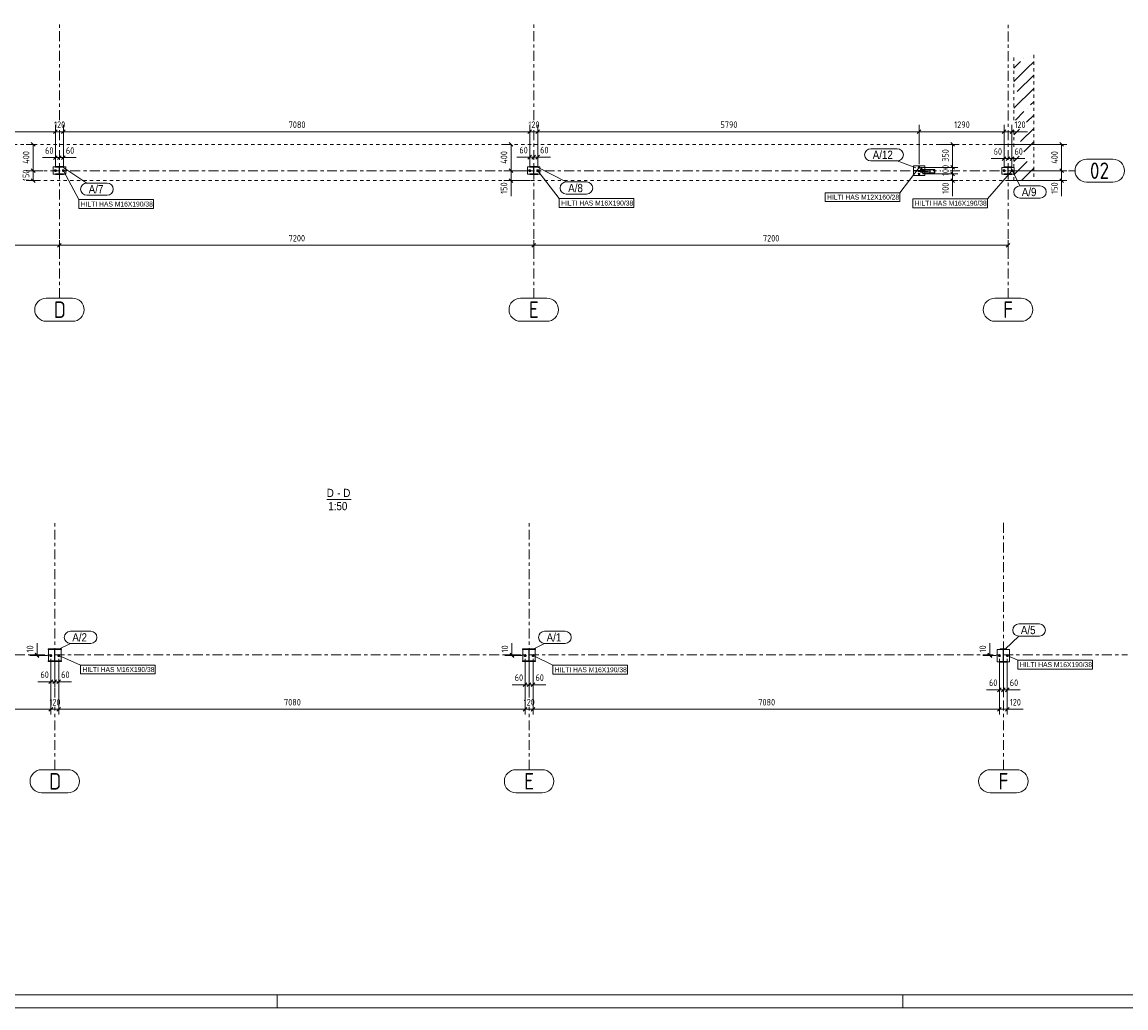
# Model space of a CAD drawing. Header units: millimetres. Extents: x -127 to 701, y 152 to 732.
# Tile 2 of 75: x 53 to 388, y 152 to 452. Entities that reach past the tile are written whole.
import ezdxf

# ---------------------------------------------------------------- set-up
doc = ezdxf.new("R2010")
doc.units = ezdxf.units.MM
for name, pattern in [('XKITLINE00', [0]), ('XKITLINE01', [4, 1, -1, 1, -1]), ('XKITLINE02', [4, 2, -2]), ('XKITLINE03', [6, 3, -1, 1, -1])]:
    doc.linetypes.add(name, pattern=pattern)
for name, color, linetype, lineweight in [('Bemassung', 1, 'Continuous', 0), ('Grid', 6, 'Continuous', 0), ('Schrauben', 7, 'Continuous', 0), ('Schraubenbezeichnung', 5, 'Continuous', 0), ('Teil', 7, 'Continuous', 0), ('Text', 5, 'Continuous', 0), ('Ueberschrift', 7, 'Continuous', 0), ('Zeichnungsrahmen', 3, 'Continuous', 0)]:
    doc.layers.add(name, color=color, linetype=linetype, lineweight=lineweight)
doc.styles.add('ARIAL', font='ARIAL.TTF')
doc.styles.add('ISOCPEUR', font='ISOCPEUR.TTF')

msp = doc.modelspace()

# ---------------------------------------------------------------- linework, layer by layer
at = {"layer": 'Bemassung', "linetype": 'XKITLINE00', "lineweight": 0}
for p, q in [((63.86, 418.97), (62.73, 417.84)), ((63.86, 418.97), (62.73, 417.84)), ((63.3, 407.59), (63.3, 420.56)), ((63.3, 407.59), (63.3, 419.16)), ((66.26, 418.97), (65.13, 417.84)), ((66.26, 418.97), (65.13, 417.84)), ((65.7, 407.59), (65.7, 420.56)), ((65.7, 407.59), (65.7, 419.16)), ((207.86, 418.97), (206.73, 417.84)), ((207.86, 418.97), (206.73, 417.84)), ((207.3, 407.59), (207.3, 420.56)), ((207.3, 407.59), (207.3, 419.16)), ((210.26, 418.97), (209.13, 417.84)), ((210.26, 418.97), (209.13, 417.84)), ((209.7, 407.59), (209.7, 420.56)), ((209.7, 407.59), (209.7, 419.16)), ((326.07, 418.97), (324.94, 417.84)), ((326.07, 418.97), (324.94, 417.84)), ((325.5, 408.59), (325.5, 420.56)), ((325.5, 408.59), (325.5, 420.56)), ((351.86, 418.97), (350.73, 417.84)), ((351.86, 418.97), (350.73, 417.84)), ((351.3, 407.59), (351.3, 420.56)), ((351.3, 407.59), (351.3, 420.56)), ((354.26, 418.97), (353.13, 417.84)), ((353.7, 407.59), (353.7, 420.56)), ((-52.51, 418.41), (63.3, 418.41)), ((63.3, 418.41), (65.7, 418.41)), ((65.7, 418.41), (207.3, 418.41)), ((207.3, 418.41), (209.7, 418.41)), ((209.7, 418.41), (325.5, 418.41)), ((325.5, 418.41), (351.3, 418.41)), ((351.3, 418.41), (353.7, 418.41)), ((353.7, 418.41), (358.46, 418.41)), ((353.7, 418.41), (358.46, 418.41)), ((57.68, 414.59), (54.37, 414.59)), ((55.96, 415.16), (57.09, 414.03)), ((56.52, 406.59), (56.52, 414.59)), ((63.3, 407.59), (63.3, 412.7)), ((64.5, 410.35), (64.5, 412.7)), ((64.5, 410.35), (64.5, 412.7)), ((65.7, 407.59), (65.7, 412.7)), ((201.31, 414.59), (199.46, 414.59)), ((201.05, 415.16), (202.18, 414.03)), ((201.61, 406.59), (201.61, 414.59)), ((207.3, 407.59), (207.3, 412.85)), ((208.5, 410.8), (208.5, 412.85)), ((208.5, 410.8), (208.5, 412.85)), ((209.7, 407.59), (209.7, 412.85)), ((330.73, 414.59), (337.25, 414.59)), ((335.09, 415.16), (336.22, 414.03)), ((335.65, 407.59), (335.65, 414.59)), ((348.26, 414.59), (370.36, 414.59)), ((351.3, 407.59), (351.3, 412.42)), ((352.5, 410.8), (352.5, 412.42)), ((352.5, 410.8), (352.5, 412.42)), ((353.7, 407.59), (353.7, 412.42)), ((368.2, 415.16), (369.33, 414.03)), ((368.76, 406.59), (368.76, 414.59)), ((63.3, 410.55), (59.39, 410.55)), ((63.3, 410.55), (59.39, 410.55)), ((63.86, 411.12), (62.73, 409.99)), ((63.3, 410.55), (64.5, 410.55)), ((65.06, 411.12), (63.93, 409.99)), ((65.06, 411.12), (63.93, 409.99)), ((64.5, 410.55), (65.7, 410.55)), ((66.26, 411.12), (65.13, 409.99)), ((65.7, 410.55), (69.6, 410.55)), ((65.7, 410.55), (69.6, 410.55)), ((207.3, 410.7), (203.39, 410.7)), ((207.3, 410.7), (203.39, 410.7)), ((207.86, 411.26), (206.73, 410.13)), ((207.3, 410.7), (208.5, 410.7)), ((209.06, 411.26), (207.93, 410.13)), ((209.06, 411.26), (207.93, 410.13)), ((208.5, 410.7), (209.7, 410.7)), ((210.26, 411.26), (209.13, 410.13)), ((209.7, 410.7), (213.6, 410.7)), ((209.7, 410.7), (213.6, 410.7)), ((351.3, 410.27), (347.39, 410.27)), ((351.3, 410.27), (347.39, 410.27)), ((351.86, 410.84), (350.73, 409.71)), ((351.3, 410.27), (352.5, 410.27)), ((353.06, 410.84), (351.93, 409.71)), ((353.06, 410.84), (351.93, 409.71)), ((352.5, 410.27), (353.7, 410.27)), ((354.26, 410.84), (353.13, 409.71)), ((353.7, 410.27), (357.6, 410.27)), ((353.7, 410.27), (357.6, 410.27)), ((59.43, 406.59), (54.37, 406.59)), ((59.43, 406.59), (55.77, 406.59)), ((55.96, 407.16), (57.09, 406.02)), ((55.96, 407.16), (57.09, 406.02)), ((56.52, 403.59), (56.52, 406.59)), ((206.3, 406.59), (199.46, 406.59)), ((206.3, 406.59), (199.46, 406.59)), ((201.05, 407.16), (202.18, 406.02)), ((201.05, 407.16), (202.18, 406.02)), ((201.61, 403.59), (201.61, 406.59)), ((326.5, 407.59), (337.25, 407.59)), ((326.5, 407.59), (332.1, 407.59)), ((326.5, 405.59), (332.1, 405.59)), ((326.5, 405.59), (337.25, 405.59)), ((334.9, 407.59), (337.25, 407.59)), ((334.9, 405.59), (337.25, 405.59)), ((335.09, 408.16), (336.22, 407.02)), ((335.09, 408.16), (336.22, 407.02)), ((335.09, 406.16), (336.22, 405.02)), ((335.09, 406.16), (336.22, 405.02)), ((335.65, 405.59), (335.65, 407.59)), ((335.65, 403.59), (335.65, 405.59)), ((352.3, 406.59), (370.36, 406.59)), ((352.3, 406.59), (370.36, 406.59)), ((368.2, 407.16), (369.33, 406.03)), ((368.2, 407.16), (369.33, 406.03)), ((368.76, 403.59), (368.76, 406.59)), ((57.68, 403.59), (54.37, 403.59)), ((55.96, 404.16), (57.09, 403.03)), ((207.5, 403.59), (199.46, 403.59)), ((201.05, 404.16), (202.18, 403.03)), ((201.61, 403.59), (201.61, 398.83)), ((201.61, 403.59), (201.61, 398.83)), ((325.45, 403.59), (337.25, 403.59)), ((335.09, 404.16), (336.22, 403.03)), ((335.65, 403.59), (335.65, 398.83)), ((335.65, 403.59), (335.65, 398.83)), ((352.09, 403.59), (370.36, 403.59)), ((368.2, 404.16), (369.33, 403.03)), ((368.76, 403.59), (368.76, 398.83)), ((368.76, 403.59), (368.76, 398.83)), ((64.5, 385.46), (64.5, 382.33)), ((64.5, 385.46), (64.5, 382.33)), ((208.5, 385.46), (208.5, 382.33)), ((208.5, 385.46), (208.5, 382.33)), ((352.5, 385.46), (352.5, 382.33)), ((-79.5, 383.93), (64.5, 383.93)), ((65.06, 384.5), (63.93, 383.37)), ((65.06, 384.5), (63.93, 383.37)), ((64.5, 383.93), (208.5, 383.93)), ((209.06, 384.5), (207.93, 383.37)), ((209.06, 384.5), (207.93, 383.37)), ((208.5, 383.93), (352.5, 383.93)), ((353.06, 384.5), (351.93, 383.37)), ((57.71, 259.54), (57.71, 263.1)), ((57.71, 259.54), (57.71, 263.1)), ((201.89, 259.54), (201.89, 263.1)), ((201.89, 259.54), (201.89, 263.1)), ((346.98, 259.54), (346.98, 263.1)), ((346.98, 259.54), (346.98, 263.1)), ((59.71, 259.54), (55.56, 259.54)), ((60.88, 259.34), (55.56, 259.34)), ((57.15, 260.11), (58.28, 258.98)), ((57.15, 259.91), (58.28, 258.78)), ((57.71, 259.34), (57.71, 259.54)), ((61.88, 258.34), (61.88, 246.57)), ((61.88, 258.34), (61.88, 241.42)), ((61.88, 258.34), (61.88, 249.77)), ((63.08, 261.24), (63.08, 249.77)), ((63.08, 261.24), (63.08, 249.77)), ((64.28, 258.34), (64.28, 249.77)), ((64.29, 258.39), (64.29, 241.42)), ((64.29, 258.39), (64.29, 246.57)), ((204.72, 259.54), (199.74, 259.54)), ((204.88, 259.34), (199.74, 259.34)), ((201.32, 260.11), (202.45, 258.98)), ((201.32, 259.91), (202.45, 258.78)), ((201.89, 259.34), (201.89, 259.54)), ((205.88, 258.34), (205.88, 246.57)), ((205.88, 258.34), (205.88, 241.42)), ((205.88, 258.34), (205.88, 248.89)), ((207.08, 261.18), (207.08, 248.89)), ((207.08, 261.18), (207.08, 248.89)), ((208.28, 258.34), (208.28, 241.42)), ((208.28, 258.34), (208.28, 246.57)), ((208.28, 258.34), (208.28, 248.89)), ((347.77, 259.54), (344.83, 259.54)), ((348.88, 259.34), (344.83, 259.34)), ((346.41, 260.11), (347.54, 258.98)), ((346.41, 259.91), (347.54, 258.78)), ((346.98, 259.34), (346.98, 259.54)), ((349.88, 258.34), (349.88, 241.42)), ((349.88, 258.34), (349.88, 241.42)), ((349.88, 258.34), (349.88, 247.33)), ((351.08, 260.84), (351.08, 247.33)), ((351.08, 260.84), (351.08, 247.33)), ((352.28, 258.34), (352.28, 247.33)), ((352.28, 258.34), (352.28, 241.42)), ((61.88, 251.37), (57.98, 251.37)), ((61.88, 251.37), (57.98, 251.37)), ((62.45, 251.94), (61.32, 250.81)), ((61.88, 251.37), (63.08, 251.37)), ((63.65, 251.94), (62.52, 250.81)), ((63.65, 251.94), (62.52, 250.81)), ((63.08, 251.37), (64.28, 251.37)), ((64.85, 251.94), (63.72, 250.81)), ((64.28, 251.37), (68.19, 251.37)), ((64.28, 251.37), (68.19, 251.37)), ((205.88, 250.49), (201.98, 250.49)), ((205.88, 250.49), (201.98, 250.49)), ((206.45, 251.06), (205.32, 249.93)), ((205.88, 250.49), (207.08, 250.49)), ((207.65, 251.06), (206.52, 249.93)), ((207.65, 251.06), (206.52, 249.93)), ((207.08, 250.49), (208.28, 250.49)), ((208.85, 251.06), (207.72, 249.93)), ((208.28, 250.49), (212.19, 250.49)), ((208.28, 250.49), (212.19, 250.49)), ((349.88, 248.93), (345.98, 248.93)), ((349.88, 248.93), (345.98, 248.93)), ((350.45, 249.5), (349.32, 248.37)), ((349.88, 248.93), (351.08, 248.93)), ((351.65, 249.5), (350.52, 248.37)), ((351.65, 249.5), (350.52, 248.37)), ((351.08, 248.93), (352.28, 248.93)), ((352.85, 249.5), (351.72, 248.37)), ((352.28, 248.93), (356.19, 248.93)), ((352.28, 248.93), (356.19, 248.93)), ((-79.72, 243.02), (61.88, 243.02)), ((62.45, 243.59), (61.32, 242.46)), ((62.45, 243.59), (61.32, 242.46)), ((61.88, 243.77), (61.88, 241.42)), ((61.88, 243.02), (64.29, 243.02)), ((64.86, 243.59), (63.72, 242.46)), ((64.86, 243.59), (63.72, 242.46)), ((64.29, 243.77), (64.29, 241.42)), ((64.29, 243.02), (205.88, 243.02)), ((206.45, 243.59), (205.32, 242.46)), ((206.45, 243.59), (205.32, 242.46)), ((205.88, 243.77), (205.88, 241.42)), ((205.88, 243.02), (208.28, 243.02)), ((208.85, 243.59), (207.72, 242.46)), ((208.85, 243.59), (207.72, 242.46)), ((208.28, 243.77), (208.28, 241.42)), ((208.28, 243.02), (349.88, 243.02)), ((350.45, 243.59), (349.32, 242.46)), ((350.45, 243.59), (349.32, 242.46)), ((349.88, 243.02), (352.28, 243.02)), ((352.85, 243.59), (351.72, 242.46)), ((352.28, 243.02), (357.05, 243.02)), ((352.28, 243.02), (357.05, 243.02))]:
    msp.add_line(p, q, dxfattribs=at)
at = {"layer": 'Bemassung'}
for p in [(63.3, 418.41), (63.3, 418.41), (65.7, 418.41), (65.7, 418.41), (207.3, 418.41), (207.3, 418.41), (209.7, 418.41), (209.7, 418.41), (325.5, 418.41), (325.5, 418.41), (351.3, 418.41), (351.3, 418.41), (353.7, 418.41), (56.52, 414.59), (201.61, 414.59), (335.65, 414.59), (368.76, 414.59), (63.3, 410.55), (64.5, 410.55), (64.5, 410.55), (65.7, 410.55), (207.3, 410.7), (208.5, 410.7), (208.5, 410.7), (209.7, 410.7), (351.3, 410.27), (352.5, 410.27), (352.5, 410.27), (353.7, 410.27), (56.52, 406.59), (56.52, 406.59), (201.61, 406.59), (201.61, 406.59), (335.65, 407.59), (335.65, 407.59), (335.65, 405.59), (335.65, 405.59), (368.76, 406.59), (368.76, 406.59), (56.52, 403.59), (201.61, 403.59), (335.65, 403.59), (368.76, 403.59), (64.5, 383.93), (64.5, 383.93), (208.5, 383.93), (208.5, 383.93), (352.5, 383.93), (57.71, 259.54), (57.71, 259.34), (201.89, 259.54), (201.89, 259.34), (346.98, 259.54), (346.98, 259.34), (61.88, 251.37), (63.08, 251.37), (63.08, 251.37), (64.28, 251.37), (205.88, 250.49), (207.08, 250.49), (207.08, 250.49), (208.28, 250.49), (349.88, 248.93), (351.08, 248.93), (351.08, 248.93), (352.28, 248.93), (61.88, 243.02), (61.88, 243.02), (64.29, 243.02), (64.29, 243.02), (205.88, 243.02), (205.88, 243.02), (208.28, 243.02), (208.28, 243.02), (349.88, 243.02), (349.88, 243.02), (352.28, 243.02)]:
    msp.add_point(p, dxfattribs=at)
at = {"layer": 'Grid', "linetype": 'XKITLINE03', "lineweight": 0}
for p, q in [((64.5, 421.96), (64.5, 451.73)), ((208.5, 421.96), (208.5, 451.73)), ((352.5, 367.87), (352.5, 451.73)), ((64.5, 367.87), (64.5, 419.16)), ((208.5, 367.87), (208.5, 419.16)), ((55.77, 406.59), (332.1, 406.59)), ((334.9, 406.59), (372.86, 406.59)), ((63.08, 246.57), (63.08, 300.48)), ((207.08, 246.57), (207.08, 300.48)), ((351.08, 224.66), (351.08, 300.48)), ((-104.98, 259.54), (388.73, 259.54)), ((63.08, 224.66), (63.08, 243.77)), ((207.08, 224.66), (207.08, 243.77))]:
    msp.add_line(p, q, dxfattribs=at)
at = {"layer": 'Grid', "linetype": 'XKITLINE00', "lineweight": 0}
for p, q in [((376.36, 410.09), (384.36, 410.09)), ((376.36, 403.09), (384.36, 403.09)), ((60.5, 367.87), (68.5, 367.87)), ((204.5, 367.87), (212.5, 367.87)), ((348.5, 367.87), (356.5, 367.87)), ((60.5, 360.87), (68.5, 360.87)), ((204.5, 360.87), (212.5, 360.87)), ((348.5, 360.87), (356.5, 360.87)), ((59.08, 224.66), (67.08, 224.66)), ((203.08, 224.66), (211.08, 224.66)), ((347.08, 224.66), (355.08, 224.66)), ((59.08, 217.66), (67.08, 217.66)), ((203.08, 217.66), (211.08, 217.66)), ((347.08, 217.66), (355.08, 217.66))]:
    msp.add_line(p, q, dxfattribs=at)
for centre, start, end in [((376.36, 406.59), 90, 270), ((384.36, 406.59), 270, 90), ((60.5, 364.37), 90, 270), ((68.5, 364.37), 270, 90), ((204.5, 364.37), 90, 270), ((212.5, 364.37), 270, 90), ((348.5, 364.37), 90, 270), ((356.5, 364.37), 270, 90), ((59.08, 221.16), 90, 270), ((67.08, 221.16), 270, 90), ((203.08, 221.16), 90, 270), ((211.08, 221.16), 270, 90), ((347.08, 221.16), 90, 270), ((355.08, 221.16), 270, 90)]:
    msp.add_arc(centre, 3.5, start, end, dxfattribs=at)
at = {"layer": 'Schrauben', "linetype": 'XKITLINE00', "lineweight": 0}
for p, q in [((63.16, 406.83), (63.02, 406.59)), ((63.02, 406.59), (63.16, 406.35)), ((63.44, 406.83), (63.16, 406.83)), ((63.16, 406.35), (63.44, 406.35)), ((63.58, 406.59), (63.44, 406.83)), ((63.44, 406.35), (63.58, 406.59)), ((65.56, 406.83), (65.42, 406.59)), ((65.42, 406.59), (65.56, 406.35)), ((65.84, 406.83), (65.56, 406.83)), ((65.56, 406.35), (65.84, 406.35)), ((65.98, 406.59), (65.84, 406.83)), ((65.84, 406.35), (65.98, 406.59)), ((207.02, 406.59), (207.16, 406.83)), ((207.16, 406.35), (207.02, 406.59)), ((207.16, 406.83), (207.44, 406.83)), ((207.16, 406.83), (207.44, 406.83)), ((207.44, 406.35), (207.16, 406.35)), ((207.16, 406.35), (207.44, 406.35)), ((207.44, 406.83), (207.58, 406.59)), ((207.58, 406.59), (207.44, 406.35)), ((209.42, 406.59), (209.56, 406.83)), ((209.56, 406.35), (209.42, 406.59)), ((209.56, 406.83), (209.84, 406.83)), ((209.56, 406.83), (209.84, 406.83)), ((209.84, 406.35), (209.56, 406.35)), ((209.56, 406.35), (209.84, 406.35)), ((209.84, 406.83), (209.98, 406.59)), ((209.98, 406.59), (209.84, 406.35)), ((325.5, 407.81), (325.31, 407.7)), ((325.31, 407.7), (325.31, 407.48)), ((325.31, 407.48), (325.5, 407.37)), ((325.5, 405.81), (325.31, 405.7)), ((325.31, 405.7), (325.31, 405.48)), ((325.69, 407.7), (325.5, 407.81)), ((325.5, 407.37), (325.69, 407.48)), ((325.69, 405.7), (325.5, 405.81)), ((325.69, 407.48), (325.69, 407.7)), ((325.69, 405.48), (325.69, 405.7)), ((326.51, 406.79), (325.92, 406.79)), ((325.92, 406.79), (325.92, 406.67)), ((326.51, 406.73), (325.92, 406.73)), ((326.49, 407.07), (325.94, 407.07)), ((325.94, 406.79), (325.94, 407.07)), ((325.94, 406.15), (325.94, 406.35)), ((326.49, 406.15), (325.94, 406.15)), ((326.03, 406.79), (326.03, 407.07)), ((326.03, 406.15), (326.03, 406.35)), ((326.37, 407.55), (326.06, 407.55)), ((326.06, 407.07), (326.06, 407.55)), ((326.3, 406.79), (326.3, 407.07)), ((326.3, 406.15), (326.3, 406.35)), ((326.37, 407.07), (326.37, 407.55)), ((326.49, 406.79), (326.49, 407.07)), ((326.49, 406.15), (326.49, 406.35)), ((326.51, 406.79), (326.51, 406.67)), ((351.16, 406.83), (351.02, 406.59)), ((351.02, 406.59), (351.16, 406.35)), ((351.44, 406.83), (351.16, 406.83)), ((351.16, 406.35), (351.44, 406.35)), ((351.58, 406.59), (351.44, 406.83)), ((351.44, 406.35), (351.58, 406.59)), ((353.56, 406.83), (353.42, 406.59)), ((353.42, 406.59), (353.56, 406.35)), ((353.84, 406.83), (353.56, 406.83)), ((353.56, 406.35), (353.84, 406.35)), ((353.98, 406.59), (353.84, 406.83)), ((353.84, 406.35), (353.98, 406.59)), ((325.31, 405.48), (325.5, 405.37)), ((325.5, 405.37), (325.69, 405.48)), ((61.75, 259.58), (61.61, 259.34)), ((61.61, 259.34), (61.75, 259.1)), ((62.02, 259.58), (61.75, 259.58)), ((61.75, 259.1), (62.02, 259.1)), ((62.16, 259.34), (62.02, 259.58)), ((62.02, 259.1), (62.16, 259.34)), ((64.15, 259.58), (64.01, 259.34)), ((64.01, 259.34), (64.15, 259.1)), ((64.42, 259.58), (64.15, 259.58)), ((64.15, 259.1), (64.42, 259.1)), ((64.56, 259.34), (64.42, 259.58)), ((64.42, 259.1), (64.56, 259.34)), ((205.61, 259.34), (205.75, 259.58)), ((205.75, 259.1), (205.61, 259.34)), ((205.75, 259.58), (206.02, 259.58)), ((206.02, 259.1), (205.75, 259.1)), ((206.02, 259.58), (206.16, 259.34)), ((206.16, 259.34), (206.02, 259.1)), ((208.01, 259.34), (208.15, 259.58)), ((208.15, 259.1), (208.01, 259.34)), ((208.15, 259.58), (208.42, 259.58)), ((208.42, 259.1), (208.15, 259.1)), ((208.42, 259.58), (208.56, 259.34)), ((208.56, 259.34), (208.42, 259.1)), ((349.75, 259.58), (349.61, 259.34)), ((349.61, 259.34), (349.75, 259.1)), ((350.02, 259.58), (349.75, 259.58)), ((349.75, 259.1), (350.02, 259.1)), ((350.16, 259.34), (350.02, 259.58)), ((350.02, 259.1), (350.16, 259.34)), ((352.15, 259.58), (352.01, 259.34)), ((352.01, 259.34), (352.15, 259.1)), ((352.42, 259.58), (352.15, 259.58)), ((352.15, 259.1), (352.42, 259.1)), ((352.56, 259.34), (352.42, 259.58)), ((352.42, 259.1), (352.56, 259.34))]:
    msp.add_line(p, q, dxfattribs=at)
at = {"layer": 'Schrauben', "linetype": 'XKITLINE02', "lineweight": 0}
for p, q in [((207.1, 406.59), (207.2, 406.76)), ((207.2, 406.42), (207.1, 406.59)), ((207.2, 406.76), (207.4, 406.76)), ((207.2, 406.76), (207.4, 406.76)), ((207.4, 406.42), (207.2, 406.42)), ((207.2, 406.42), (207.4, 406.42)), ((207.4, 406.76), (207.49, 406.59)), ((207.49, 406.59), (207.4, 406.42)), ((209.5, 406.59), (209.6, 406.76)), ((209.6, 406.42), (209.5, 406.59)), ((209.6, 406.76), (209.8, 406.76)), ((209.8, 406.76), (209.6, 406.76)), ((209.8, 406.42), (209.6, 406.42)), ((209.6, 406.42), (209.8, 406.42)), ((209.8, 406.76), (209.89, 406.59)), ((209.89, 406.59), (209.8, 406.42)), ((326.51, 406.67), (325.92, 406.67)), ((326.49, 406.35), (325.94, 406.35)), ((326.04, 406.35), (326.04, 406.67)), ((326.39, 406.51), (326.04, 406.51)), ((326.06, 406.67), (326.06, 406.35)), ((326.37, 406.35), (326.37, 406.67)), ((326.37, 406.51), (326.39, 406.51)), ((326.39, 406.51), (326.38, 406.51)), ((326.39, 406.67), (326.39, 406.35)), ((326.39, 406.51), (326.39, 406.51)), ((205.69, 259.34), (205.79, 259.51)), ((205.79, 259.17), (205.69, 259.34)), ((205.79, 259.51), (205.98, 259.51)), ((205.98, 259.17), (205.79, 259.17)), ((205.98, 259.51), (206.08, 259.34)), ((206.08, 259.34), (205.98, 259.17)), ((208.09, 259.34), (208.19, 259.51)), ((208.19, 259.17), (208.09, 259.34)), ((208.19, 259.51), (208.38, 259.51)), ((208.38, 259.17), (208.19, 259.17)), ((208.38, 259.51), (208.48, 259.34)), ((208.48, 259.34), (208.38, 259.17))]:
    msp.add_line(p, q, dxfattribs=at)
at = {"layer": 'Schrauben', "linetype": 'XKITLINE00', "lineweight": 0}
for centre, radius, start, end in [((63.3, 406.59), 0.3, 30, 210), ((63.3, 406.59), 0.3, 210, 30), ((63.3, 406.59), 0.16, 30, 210), ((63.3, 406.59), 0.16, 210, 30), ((65.7, 406.59), 0.3, 30, 210), ((65.7, 406.59), 0.3, 210, 30), ((65.7, 406.59), 0.16, 30, 210), ((65.7, 406.59), 0.16, 210, 30), ((207.3, 406.59), 0.3, 30, 210), ((207.3, 406.59), 0.3, 0, 180), ((207.3, 406.59), 0.3, 180, 0), ((207.3, 406.59), 0.3, 210, 30), ((207.3, 406.59), 0.19, 90, 270), ((207.3, 406.59), 0.19, 90, 270), ((207.3, 406.59), 0.16, 30, 210), ((207.3, 406.59), 0.16, 210, 30), ((207.3, 406.59), 0.19, 270, 90), ((207.3, 406.59), 0.19, 270, 90), ((209.7, 406.59), 0.3, 30, 210), ((209.7, 406.59), 0.3, 0, 180), ((209.7, 406.59), 0.3, 180, 0), ((209.7, 406.59), 0.3, 210, 30), ((209.7, 406.59), 0.19, 90, 270), ((209.7, 406.59), 0.19, 90, 270), ((209.7, 406.59), 0.16, 30, 210), ((209.7, 406.59), 0.16, 210, 30), ((209.7, 406.59), 0.19, 270, 90), ((209.7, 406.59), 0.19, 270, 90), ((325.5, 407.59), 0.24, 120, 300), ((325.5, 405.59), 0.24, 120, 300), ((325.5, 407.59), 0.24, 300, 120), ((325.5, 407.59), 0.12, 120, 300), ((325.5, 405.59), 0.24, 300, 120), ((325.5, 405.59), 0.12, 120, 300), ((325.5, 407.59), 0.12, 300, 120), ((325.5, 405.59), 0.12, 300, 120), ((351.3, 406.59), 0.3, 30, 210), ((351.3, 406.59), 0.3, 210, 30), ((351.3, 406.59), 0.16, 30, 210), ((351.3, 406.59), 0.16, 210, 30), ((353.7, 406.59), 0.3, 30, 210), ((353.7, 406.59), 0.3, 210, 30), ((353.7, 406.59), 0.16, 30, 210), ((353.7, 406.59), 0.16, 210, 30), ((61.88, 259.34), 0.3, 30, 210), ((61.88, 259.34), 0.3, 210, 30), ((61.88, 259.34), 0.16, 30, 210), ((61.88, 259.34), 0.16, 210, 30), ((64.28, 259.34), 0.3, 30, 210), ((64.28, 259.34), 0.3, 210, 30), ((64.28, 259.34), 0.16, 30, 210), ((64.28, 259.34), 0.16, 210, 30), ((205.88, 259.34), 0.3, 30, 210), ((205.88, 259.34), 0.3, 0, 180), ((205.88, 259.34), 0.3, 180, 0), ((205.88, 259.34), 0.3, 210, 30), ((205.88, 259.34), 0.19, 90, 270), ((205.88, 259.34), 0.19, 90, 270), ((205.88, 259.34), 0.16, 30, 210), ((205.88, 259.34), 0.16, 210, 30), ((205.88, 259.34), 0.19, 270, 90), ((205.88, 259.34), 0.19, 270, 90), ((208.28, 259.34), 0.3, 30, 210), ((208.28, 259.34), 0.3, 0, 180), ((208.28, 259.34), 0.3, 180, 0), ((208.28, 259.34), 0.3, 210, 30), ((208.28, 259.34), 0.19, 90, 270), ((208.28, 259.34), 0.19, 90, 270), ((208.28, 259.34), 0.16, 30, 210), ((208.28, 259.34), 0.16, 210, 30), ((208.28, 259.34), 0.19, 270, 90), ((208.28, 259.34), 0.19, 270, 90), ((349.88, 259.34), 0.3, 30, 210), ((349.88, 259.34), 0.3, 210, 30), ((349.88, 259.34), 0.16, 30, 210), ((349.88, 259.34), 0.16, 210, 30), ((352.28, 259.34), 0.3, 30, 210), ((352.28, 259.34), 0.3, 210, 30), ((352.28, 259.34), 0.16, 30, 210), ((352.28, 259.34), 0.16, 210, 30)]:
    msp.add_arc(centre, radius, start, end, dxfattribs=at)
at = {"layer": 'Schraubenbezeichnung', "linetype": 'XKITLINE00', "lineweight": 0}
for p, q in [((65.7, 406.59), (70.4, 397.81)), ((209.7, 406.59), (216.23, 398.11)), ((325.5, 407.59), (319.64, 399.9)), ((353.7, 406.59), (346.23, 398.06)), ((296.98, 399.9), (319.64, 399.9)), ((296.98, 397.2), (296.98, 399.9)), ((319.64, 397.2), (319.64, 399.9)), ((70.4, 397.81), (93.06, 397.81)), ((70.4, 395.11), (70.4, 397.81)), ((93.06, 395.11), (93.06, 397.81)), ((216.23, 398.11), (238.89, 398.11)), ((216.23, 395.41), (216.23, 398.11)), ((238.89, 395.41), (238.89, 398.11)), ((296.98, 397.2), (319.64, 397.2)), ((323.57, 398.06), (346.23, 398.06)), ((323.57, 395.36), (323.57, 398.06)), ((346.23, 395.36), (346.23, 398.06)), ((70.4, 395.11), (93.06, 395.11)), ((216.23, 395.41), (238.89, 395.41)), ((323.57, 395.36), (346.23, 395.36)), ((64.28, 259.34), (70.88, 256.45)), ((208.28, 259.34), (214.29, 256.39)), ((352.28, 259.34), (355.52, 257.94)), ((70.88, 256.45), (93.54, 256.45)), ((70.88, 253.75), (70.88, 256.45)), ((93.54, 253.75), (93.54, 256.45)), ((214.29, 256.39), (236.95, 256.39)), ((214.29, 253.69), (214.29, 256.39)), ((236.95, 253.69), (236.95, 256.39)), ((355.52, 257.94), (378.18, 257.94)), ((355.52, 255.24), (355.52, 257.94)), ((355.52, 255.24), (378.18, 255.24)), ((378.18, 255.24), (378.18, 257.94)), ((70.88, 253.75), (93.54, 253.75)), ((214.29, 253.69), (236.95, 253.69))]:
    msp.add_line(p, q, dxfattribs=at)
at = {"layer": 'Teil', "linetype": 'XKITLINE01', "lineweight": 0}
for p, q in [((354.3, 421.96), (354.3, 441.73)), ((360.3, 441.73), (360.3, 403.59)), ((354.3, 413.82), (354.3, 419.16)), ((-81.3, 414.59), (354.3, 414.59)), ((354.3, 403.59), (354.3, 411.02)), ((55.77, 403.59), (354.3, 403.59)), ((360.3, 403.59), (354.3, 403.59))]:
    msp.add_line(p, q, dxfattribs=at)
at = {"layer": 'Teil', "linetype": 'XKITLINE00', "lineweight": 0}
for p, q in [((354.3, 437.68), (356.32, 439.71)), ((357.33, 440.72), (357.33, 440.72)), ((358.34, 437.68), (360.3, 439.64)), ((354.3, 433.64), (358.34, 437.68)), ((355.31, 430.61), (360.3, 435.6)), ((354.3, 425.56), (360.3, 431.56)), ((359.35, 426.57), (360.3, 427.52)), ((354.73, 421.96), (357.33, 424.55)), ((358.11, 421.29), (360.3, 423.48)), ((358.34, 425.56), (358.34, 425.56)), ((354.3, 417.48), (355.98, 419.16)), ((356.32, 415.46), (360.3, 419.44)), ((355.31, 414.45), (355.31, 414.45)), ((357.25, 412.35), (360.3, 415.4)), ((354.3, 409.4), (355.93, 411.02)), ((354.3, 405.36), (358.34, 409.4)), ((359.35, 410.41), (359.35, 410.41)), ((62.6, 405.57), (62.6, 407.73)), ((62.6, 407.73), (63.3, 407.73)), ((62.6, 405.57), (63.3, 405.57)), ((63.52, 407.63), (63.3, 407.85)), ((63.3, 407.63), (63.3, 407.85)), ((63.3, 407.85), (65.7, 407.85)), ((64.43, 407.63), (63.3, 407.63)), ((63.3, 405.45), (63.3, 405.67)), ((63.3, 405.67), (64.43, 405.67)), ((63.54, 405.45), (63.32, 405.67)), ((64.6, 407.63), (64.38, 407.85)), ((64.43, 405.67), (64.43, 407.63)), ((64.56, 406.59), (64.43, 406.72)), ((65.7, 407.63), (64.56, 407.63)), ((64.56, 407.63), (64.56, 405.67)), ((64.56, 405.67), (65.7, 405.67)), ((65.7, 405.45), (65.48, 405.67)), ((65.7, 407.85), (65.7, 407.63)), ((65.7, 407.73), (66.4, 407.73)), ((65.7, 405.67), (65.7, 405.45)), ((65.7, 405.57), (66.4, 405.57)), ((66.4, 405.57), (66.4, 407.73)), ((206.6, 405.57), (206.6, 407.73)), ((206.6, 407.73), (207.3, 407.73)), ((206.6, 405.57), (207.3, 405.57)), ((207.52, 407.63), (207.3, 407.85)), ((207.3, 407.63), (207.3, 407.85)), ((207.3, 407.85), (209.7, 407.85)), ((208.43, 407.63), (207.3, 407.63)), ((207.3, 405.45), (207.3, 405.67)), ((207.3, 405.67), (208.43, 405.67)), ((207.54, 405.45), (207.32, 405.67)), ((208.6, 407.63), (208.38, 407.85)), ((208.43, 405.67), (208.43, 407.63)), ((208.56, 406.59), (208.43, 406.72)), ((209.7, 407.63), (208.56, 407.63)), ((208.56, 407.63), (208.56, 405.67)), ((208.56, 405.67), (209.7, 405.67)), ((209.7, 405.45), (209.48, 405.67)), ((209.7, 407.85), (209.7, 407.63)), ((209.7, 407.73), (210.4, 407.73)), ((209.7, 405.67), (209.7, 405.45)), ((209.7, 405.57), (210.4, 405.57)), ((210.4, 405.57), (210.4, 407.73)), ((323.8, 408.09), (327.2, 408.09)), ((323.8, 405.09), (323.8, 408.09)), ((323.88, 406.51), (323.88, 406.67)), ((326.26, 406.67), (323.88, 406.67)), ((323.88, 406.51), (326.26, 406.51)), ((325.23, 406.35), (325.23, 406.51)), ((327.34, 406.51), (325.23, 406.51)), ((325.23, 406.35), (327.34, 406.35)), ((326.26, 406.51), (326.26, 406.67)), ((326.58, 406.67), (326.26, 406.67)), ((326.59, 406.87), (326.58, 406.87)), ((326.58, 406.87), (326.58, 406.51)), ((326.58, 405.99), (326.58, 406.35)), ((326.59, 405.99), (326.58, 405.99)), ((326.59, 406.51), (326.59, 406.93)), ((326.59, 406.93), (330.23, 406.93)), ((326.59, 405.93), (326.59, 406.35)), ((330.23, 405.93), (326.59, 405.93)), ((327.2, 408.09), (327.2, 406.93)), ((327.2, 405.93), (327.2, 405.09)), ((327.34, 406.35), (327.34, 406.51)), ((327.47, 406.51), (327.34, 406.51)), ((327.47, 406.35), (327.34, 406.35)), ((327.47, 406.35), (327.47, 406.51)), ((328.84, 406.84), (328.75, 406.93)), ((328.75, 405.93), (328.75, 406.93)), ((328.85, 405.93), (328.75, 406.03)), ((330.14, 406.87), (328.84, 406.87)), ((328.84, 406.87), (328.84, 405.99)), ((328.84, 405.99), (330.14, 405.99)), ((329.26, 406.87), (329.2, 406.93)), ((329.75, 405.93), (329.69, 405.99)), ((330.23, 406.8), (330.1, 406.93)), ((330.14, 405.99), (330.14, 406.87)), ((330.2, 405.93), (330.14, 405.99)), ((330.23, 406.93), (330.23, 405.93)), ((350.6, 405.57), (350.6, 407.61)), ((351.3, 407.61), (350.6, 407.61)), ((351.3, 405.57), (350.6, 405.57)), ((351.46, 407.57), (351.3, 407.73)), ((351.3, 407.57), (351.3, 407.73)), ((351.3, 407.73), (353.7, 407.73)), ((352.45, 407.57), (351.3, 407.57)), ((351.3, 405.45), (351.3, 405.61)), ((351.3, 405.61), (352.45, 405.61)), ((351.53, 405.45), (351.37, 405.61)), ((352.55, 407.5), (352.32, 407.73)), ((352.45, 405.61), (352.45, 407.57)), ((352.55, 406.48), (352.45, 406.58)), ((353.7, 407.57), (352.55, 407.57)), ((352.55, 407.57), (352.55, 405.61)), ((352.55, 405.61), (353.7, 405.61)), ((353.58, 405.45), (353.42, 405.61)), ((353.7, 407.73), (353.7, 407.57)), ((354.3, 407.61), (353.7, 407.61)), ((353.7, 405.61), (353.7, 405.45)), ((354.3, 405.57), (353.7, 405.57)), ((356.57, 403.59), (360.3, 407.31)), ((65.7, 405.45), (63.3, 405.45)), ((209.7, 405.45), (207.3, 405.45)), ((327.2, 405.09), (323.8, 405.09)), ((353.7, 405.45), (351.3, 405.45)), ((61.28, 261.14), (61.08, 261.34)), ((61.08, 261.14), (61.08, 261.34)), ((61.08, 261.34), (65.08, 261.34)), ((63.02, 261.14), (61.08, 261.14)), ((61.18, 261.14), (61.18, 257.74)), ((62.99, 261.14), (62.79, 261.34)), ((63.02, 257.74), (63.02, 261.14)), ((63.15, 260.98), (63.02, 261.11)), ((63.15, 259.28), (63.02, 259.41)), ((65.08, 261.14), (63.15, 261.14)), ((63.15, 261.14), (63.15, 257.74)), ((64.98, 261.14), (64.98, 257.74)), ((65.08, 261.34), (65.08, 261.14)), ((205.28, 261.14), (205.08, 261.34)), ((205.08, 261.14), (205.08, 261.34)), ((205.08, 261.34), (209.08, 261.34)), ((207.02, 261.14), (205.08, 261.14)), ((205.18, 261.14), (205.18, 257.74)), ((206.99, 261.14), (206.79, 261.34)), ((207.02, 257.74), (207.02, 261.14)), ((207.15, 260.98), (207.02, 261.11)), ((207.15, 259.28), (207.02, 259.41)), ((209.08, 261.14), (207.15, 261.14)), ((207.15, 261.14), (207.15, 257.74)), ((208.98, 261.14), (208.98, 257.74)), ((209.08, 261.34), (209.08, 261.14)), ((350.08, 261.22), (349.18, 261.22)), ((349.18, 261.22), (349.18, 257.46)), ((350.08, 261.17), (350.08, 261.34)), ((350.08, 261.34), (352.08, 261.34)), ((351.03, 261.17), (350.08, 261.17)), ((351.03, 257.51), (351.03, 261.17)), ((351.14, 260.6), (351.03, 260.49)), ((351.14, 259.7), (351.03, 259.59)), ((352.08, 261.17), (351.14, 261.17)), ((351.14, 261.17), (351.14, 257.51)), ((351.88, 261.34), (351.71, 261.17)), ((352.08, 261.34), (352.08, 261.17)), ((352.98, 261.22), (352.08, 261.22)), ((352.98, 261.22), (352.98, 257.46)), ((61.08, 257.54), (61.08, 257.74)), ((61.08, 257.74), (63.02, 257.74)), ((65.08, 257.54), (61.08, 257.54)), ((61.47, 257.54), (61.27, 257.74)), ((63.15, 257.74), (65.08, 257.74)), ((64.88, 257.54), (64.68, 257.74)), ((65.08, 257.74), (65.08, 257.54)), ((205.08, 257.54), (205.08, 257.74)), ((205.08, 257.74), (207.02, 257.74)), ((209.08, 257.54), (205.08, 257.54)), ((205.47, 257.54), (205.27, 257.74)), ((207.15, 257.74), (209.08, 257.74)), ((208.88, 257.54), (208.68, 257.74)), ((209.08, 257.74), (209.08, 257.54)), ((350.08, 257.46), (349.18, 257.46)), ((350.08, 257.34), (350.08, 257.51)), ((350.08, 257.51), (351.03, 257.51)), ((352.08, 257.34), (350.08, 257.34)), ((350.74, 257.51), (350.57, 257.34)), ((351.14, 257.91), (351.03, 257.79)), ((351.14, 257.51), (352.08, 257.51)), ((351.64, 257.51), (351.47, 257.34)), ((352.08, 257.51), (352.08, 257.34)), ((352.98, 257.46), (352.08, 257.46))]:
    msp.add_line(p, q, dxfattribs=at)
at = {"layer": 'Teil', "linetype": 'XKITLINE02', "lineweight": 0}
for p, q in [((63.3, 407.73), (65.7, 407.73)), ((63.3, 405.57), (65.7, 405.57)), ((207.3, 407.73), (209.7, 407.73)), ((207.3, 405.57), (209.7, 405.57)), ((326.26, 406.51), (327.2, 406.51)), ((327.2, 406.67), (326.58, 406.67)), ((326.58, 406.51), (327.22, 406.51)), ((327.22, 406.35), (326.58, 406.35)), ((327.22, 406.87), (326.59, 406.87)), ((327.47, 406.51), (326.59, 406.51)), ((326.59, 406.35), (327.47, 406.35)), ((326.59, 405.99), (327.22, 405.99)), ((326.63, 406.51), (326.63, 406.87)), ((326.63, 405.99), (326.63, 406.35)), ((327.2, 406.93), (327.2, 405.93)), ((327.2, 406.51), (327.2, 406.67)), ((327.22, 406.51), (327.22, 406.87)), ((327.22, 405.99), (327.22, 406.35)), ((328.28, 406.51), (327.47, 406.51)), ((328.28, 406.35), (327.47, 406.35)), ((328.28, 406.35), (328.28, 406.51)), ((353.7, 407.61), (351.3, 407.61)), ((353.7, 405.57), (351.3, 405.57)), ((354.4, 407.61), (354.3, 407.61)), ((354.4, 405.57), (354.3, 405.57)), ((354.4, 405.57), (354.4, 407.61)), ((64.98, 261.22), (61.18, 261.22)), ((61.18, 261.22), (61.18, 261.14)), ((64.98, 261.22), (64.98, 261.14)), ((208.98, 261.22), (205.18, 261.22)), ((205.18, 261.22), (205.18, 261.14)), ((208.98, 261.22), (208.98, 261.14)), ((352.08, 261.22), (350.08, 261.22)), ((61.18, 257.74), (61.18, 257.66)), ((64.98, 257.66), (61.18, 257.66)), ((64.98, 257.74), (64.98, 257.66)), ((205.18, 257.74), (205.18, 257.66)), ((208.98, 257.66), (205.18, 257.66)), ((208.98, 257.74), (208.98, 257.66)), ((352.08, 257.46), (350.08, 257.46))]:
    msp.add_line(p, q, dxfattribs=at)
at = {"layer": 'Text', "linetype": 'XKITLINE00', "lineweight": 0}
for p, q in [((310.82, 413.26), (318.88, 413.26)), ((310.82, 409.56), (318.88, 409.56)), ((324.49, 407.48), (318.88, 409.56)), ((65.21, 407.84), (72.78, 402.81)), ((209.21, 407.84), (218.36, 403.18)), ((353.21, 407.72), (356.07, 401.97)), ((72.78, 402.81), (78.99, 402.81)), ((218.36, 403.18), (224.56, 403.18)), ((72.78, 399.11), (78.99, 399.11)), ((218.36, 399.48), (224.56, 399.48)), ((356.07, 401.97), (362.27, 401.97)), ((356.07, 398.27), (362.27, 398.27)), ((355.8, 268.94), (362.01, 268.94)), ((67.81, 266.72), (74.02, 266.72)), ((211.81, 266.72), (218.02, 266.72)), ((351.68, 261.33), (355.8, 265.24)), ((355.8, 265.24), (362.01, 265.24)), ((64.28, 261.33), (67.81, 263.02)), ((67.81, 263.02), (74.02, 263.02)), ((208.28, 261.33), (211.81, 263.02)), ((211.81, 263.02), (218.02, 263.02))]:
    msp.add_line(p, q, dxfattribs=at)
for centre, start, end in [((310.82, 411.41), 90, 270), ((318.88, 411.41), 270, 90), ((72.78, 400.96), 90, 270), ((78.99, 400.96), 270, 90), ((218.36, 401.33), 90, 270), ((224.56, 401.33), 270, 90), ((356.07, 400.12), 90, 270), ((362.27, 400.12), 270, 90), ((355.8, 267.09), 90, 270), ((362.01, 267.09), 270, 90), ((67.81, 264.87), 90, 270), ((74.02, 264.87), 270, 90), ((211.81, 264.87), 90, 270), ((218.02, 264.87), 270, 90)]:
    msp.add_arc(centre, 1.85, start, end, dxfattribs=at)
at = {"layer": 'Ueberschrift', "linetype": 'XKITLINE00', "lineweight": 0}
msp.add_line((145.66, 306.73), (153.09, 306.73), dxfattribs=at)
at = {"layer": 'Zeichnungsrahmen', "linetype": 'XKITLINE00', "lineweight": 0}
for p, q in [((-123.39, 156.33), (696.61, 156.33)), ((130.61, 152.33), (130.61, 156.33)), ((320.61, 152.33), (320.61, 156.33)), ((-127.39, 152.33), (700.61, 152.33))]:
    msp.add_line(p, q, dxfattribs=at)

# ---------------------------------------------------------------- texts
at = {"layer": 'Bemassung', "style": 'ISOCPEUR', "width": 0.85}
for s, p in [('120', (62.87, 419.56)), ('7080', (134.09, 419.56)), ('120', (206.87, 419.56)), ('5790', (265.19, 419.56)), ('1290', (336.17, 419.56)), ('120', (354.45, 419.56)), ('60', (60.14, 411.7)), ('60', (66.45, 411.7)), ('60', (204.14, 411.85)), ('60', (210.45, 411.85)), ('60', (348.14, 411.42)), ('60', (354.45, 411.42)), ('7200', (134.09, 385.08)), ('7200', (278.09, 385.08)), ('60', (58.73, 252.52)), ('60', (65.03, 252.52)), ('60', (202.73, 251.64)), ('60', (209.03, 251.64)), ('60', (346.73, 250.08)), ('60', (353.03, 250.08)), ('120', (61.45, 244.17)), ('7080', (132.68, 244.17)), ('120', (205.45, 244.17)), ('7080', (276.68, 244.17)), ('120', (353.03, 244.17))]:
    msp.add_text(s, height=2, dxfattribs=at).set_placement(p)
for s, p in [('400', (55.37, 408.7)), ('400', (200.46, 408.7)), ('350', (334.5, 409.29)), ('400', (367.61, 408.7)), ('150', (55.37, 403.46)), ('100', (334.5, 404.96)), ('150', (200.46, 399.58)), ('100', (334.5, 399.58)), ('150', (367.61, 399.58)), ('10', (56.56, 260.29)), ('10', (200.74, 260.29)), ('10', (345.83, 260.29))]:
    msp.add_text(s, height=2, rotation=90.0002, dxfattribs=at).set_placement(p)
at = {"layer": 'Grid', "style": 'ISOCPEUR', "width": 0.85}
for s, p in [('02', (377.36, 404.09)), ('D', (62.78, 361.87)), ('E', (206.99, 361.87)), ('F', (350.99, 361.87)), ('D', (61.37, 218.66)), ('E', (205.58, 218.66)), ('F', (349.58, 218.66))]:
    msp.add_text(s, height=5, dxfattribs=at).set_placement(p)
at = {"layer": 'Schraubenbezeichnung', "style": 'ARIAL', "width": 0.85}
for s, p in [('HILTI HAS M12X160/28', (297.58, 397.8)), ('HILTI HAS M16X190/38', (71, 395.71)), ('HILTI HAS M16X190/38', (216.83, 396.01)), ('HILTI HAS M16X190/38', (324.17, 395.96)), ('HILTI HAS M16X190/38', (71.48, 254.35)), ('HILTI HAS M16X190/38', (214.89, 254.29)), ('HILTI HAS M16X190/38', (356.12, 255.84))]:
    msp.add_text(s, height=1.5, dxfattribs=at).set_placement(p)
at = {"layer": 'Text', "style": 'ARIAL', "width": 0.85}
for s, p in [('A/12', (311.42, 410.16)), ('A/7', (73.38, 399.71)), ('A/8', (218.96, 400.08)), ('A/9', (356.67, 398.87)), ('A/5', (356.4, 265.84)), ('A/2', (68.41, 263.62)), ('A/1', (212.41, 263.62))]:
    msp.add_text(s, height=2.5, dxfattribs=at).set_placement(p)
at = {"layer": 'Ueberschrift', "style": 'ARIAL', "width": 0.85}
for s, p in [('D', (145.66, 307.48)), ('-', (148.82, 307.48)), ('D', (150.68, 307.48)), ('1:50', (146.13, 303.48))]:
    msp.add_text(s, height=2.5, dxfattribs=at).set_placement(p)

doc.saveas('drawing.dxf')
